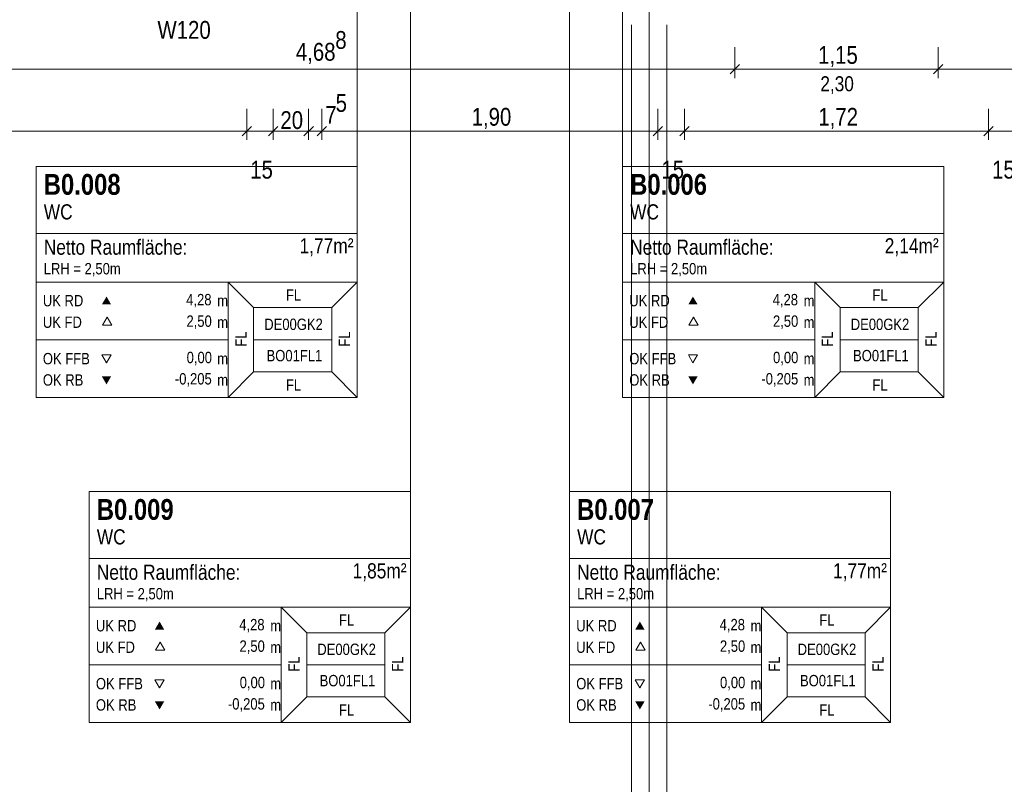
# Model space of a CAD drawing. Extents: x -720 to 300, y 62 to 1162.
# Tile 100 of 256: x -376 to -265, y 683 to 770. Entities that reach past the tile are written whole.
import ezdxf
from ezdxf.lldxf.tags import DXFTag

# ---------------------------------------------------------------- set-up
doc = ezdxf.new("R2010")
doc.units = 0
doc.layers.get('0').update_dxf_attribs({"lineweight": 13})
for name, color, linetype, lineweight, true_color in [('--Bem innen', 9, 'Continuous', 13, 0x808080), ('60- 61 allgemeine Ausstattung- 1 Möbel', 7, 'Continuous', 9, 0x00cccc), ('70 -75 Raumstempel- 1 Raumstempel', 7, 'Continuous', 25, 0xff6600), ('70 -75 Raumstempel-2 Verweislinie', 7, 'Continuous', 9, 0xff6600), ('70 -76 Bemaßung- 2 Allgemein', 9, 'Continuous', 5, 0x808080)]:
    doc.layers.add(name, color=color, linetype=linetype, lineweight=lineweight, true_color=true_color)
doc.layers.add('70 -71 Achsen- 1 Gebäudeachsen', color=7, linetype='STRICHPUNKT2-A06G93UB8I', lineweight=18)
doc.layers.add('70 -75 Raumstempel- 3 Wandstempel', color=7, linetype='Continuous', lineweight=50)
doc.styles.get("Standard").update_dxf_attribs({"font": 'ARIALN.TTF'})
tags = doc.linetypes.add('STRICHPUNKT2-A06G93UB8I', pattern=[12.7, 6.35, -3.175, 0, -3.175]).pattern_tags.tags
tags[10:11] = [DXFTag(74, 4), DXFTag(75, 0), DXFTag(340, '0'), DXFTag(46, 0.0), DXFTag(50, 0.0), DXFTag(44, 0.0), DXFTag(45, 0.0)]
tags[8:9] = [DXFTag(74, 4), DXFTag(75, 0), DXFTag(340, '0'), DXFTag(46, 0.0), DXFTag(50, 0.0), DXFTag(44, 0.0), DXFTag(45, 0.0)]
tags[6:7] = [DXFTag(74, 4), DXFTag(75, 0), DXFTag(340, '0'), DXFTag(46, 0.0), DXFTag(50, 0.0), DXFTag(44, 0.0), DXFTag(45, 0.0)]
tags[4:5] = [DXFTag(74, 4), DXFTag(75, 0), DXFTag(340, '0'), DXFTag(46, 0.0), DXFTag(50, 0.0), DXFTag(44, 0.0), DXFTag(45, 0.0)]

# ---------------------------------------------------------------- blocks, each defined once
blk = doc.blocks.new('Referenz-A06G93UD8I')
at = {"layer": '60- 61 allgemeine Ausstattung- 1 Möbel', "color": 0, "linetype": 'Continuous', "lineweight": -2, "ltscale": 0.13}
for p, q in [((-306.85, 768.91), (-306.85, 229.91)), ((-302.85, 768.91), (-302.85, 229.91))]:
    blk.add_line(p, q, dxfattribs=at)
at = {"layer": '70 -71 Achsen- 1 Gebäudeachsen', "color": 0, "linetype": 'STRICHPUNKT2-A06G93UB8I', "lineweight": -2, "ltscale": 0.13}
blk.add_line((-304.85, 1084.85), (-304.85, 85.41), dxfattribs=at)
at = {"layer": '70 -75 Raumstempel- 1 Raumstempel', "color": 0, "lineweight": -2}
for p, q in [((-374.18, 752.91), (-374.18, 726.77)), ((-337.85, 752.91), (-374.18, 752.91)), ((-337.85, 726.77), (-337.85, 752.91)), ((-307.85, 752.91), (-307.85, 726.77)), ((-271.53, 752.91), (-307.85, 752.91)), ((-271.53, 726.77), (-271.53, 752.91)), ((-337.85, 745.32), (-374.18, 745.32)), ((-271.53, 745.32), (-307.85, 745.32)), ((-374.18, 739.84), (-352.45, 739.84)), ((-349.57, 736.95), (-352.45, 739.84)), ((-337.85, 739.84), (-352.45, 739.84)), ((-352.45, 739.84), (-352.45, 726.77)), ((-340.74, 736.95), (-337.85, 739.84)), ((-307.85, 739.84), (-286.12, 739.84)), ((-283.24, 736.95), (-286.12, 739.84)), ((-271.53, 739.84), (-286.12, 739.84)), ((-286.12, 739.84), (-286.12, 726.77)), ((-274.41, 736.95), (-271.53, 739.84)), ((-349.57, 729.67), (-349.57, 736.95)), ((-349.57, 736.95), (-340.74, 736.95)), ((-340.74, 729.67), (-340.74, 736.95)), ((-283.24, 729.67), (-283.24, 736.95)), ((-283.24, 736.95), (-274.41, 736.95)), ((-274.41, 729.67), (-274.41, 736.95)), ((-366.14, 735.88), (-366.66, 734.98)), ((-366.66, 734.98), (-365.62, 734.98)), ((-365.62, 734.98), (-366.14, 735.88)), ((-299.82, 735.88), (-300.34, 734.98)), ((-300.34, 734.98), (-299.29, 734.98)), ((-299.29, 734.98), (-299.82, 735.88)), ((-374.18, 733.31), (-352.45, 733.31)), ((-340.74, 733.31), (-349.57, 733.31)), ((-307.85, 733.31), (-286.12, 733.31)), ((-274.41, 733.31), (-283.24, 733.31)), ((-366.21, 730.7), (-366.74, 731.61)), ((-366.74, 731.61), (-365.69, 731.61)), ((-365.69, 731.61), (-366.21, 730.7)), ((-299.89, 730.7), (-300.41, 731.61)), ((-300.41, 731.61), (-299.36, 731.61)), ((-299.36, 731.61), (-299.89, 730.7)), ((-349.57, 729.67), (-352.45, 726.77)), ((-349.57, 729.67), (-340.74, 729.67)), ((-340.74, 729.67), (-337.85, 726.77)), ((-283.24, 729.67), (-286.12, 726.77)), ((-283.24, 729.67), (-274.41, 729.67)), ((-274.41, 729.67), (-271.53, 726.77)), ((-337.85, 726.77), (-374.18, 726.77)), ((-271.53, 726.77), (-307.85, 726.77)), ((-368.18, 716.16), (-368.18, 690.02)), ((-331.85, 716.16), (-368.18, 716.16)), ((-331.85, 690.02), (-331.85, 716.16)), ((-313.85, 716.16), (-313.85, 690.02)), ((-277.53, 716.16), (-313.85, 716.16)), ((-277.53, 690.02), (-277.53, 716.16)), ((-331.85, 708.56), (-368.18, 708.56)), ((-277.53, 708.56), (-313.85, 708.56)), ((-368.18, 703.09), (-346.45, 703.09)), ((-343.57, 700.19), (-346.45, 703.09)), ((-331.85, 703.09), (-346.45, 703.09)), ((-346.45, 703.09), (-346.45, 690.02)), ((-334.74, 700.19), (-331.85, 703.09)), ((-313.85, 703.09), (-292.12, 703.09)), ((-289.24, 700.19), (-292.12, 703.09)), ((-277.53, 703.09), (-292.12, 703.09)), ((-292.12, 703.09), (-292.12, 690.02)), ((-280.41, 700.19), (-277.53, 703.09)), ((-343.57, 692.92), (-343.57, 700.19)), ((-343.57, 700.19), (-334.74, 700.19)), ((-334.74, 692.92), (-334.74, 700.19)), ((-289.24, 692.92), (-289.24, 700.19)), ((-289.24, 700.19), (-280.41, 700.19)), ((-280.41, 692.92), (-280.41, 700.19)), ((-360.14, 699.13), (-360.66, 698.22)), ((-360.66, 698.22), (-359.62, 698.22)), ((-359.62, 698.22), (-360.14, 699.13)), ((-305.82, 699.13), (-306.34, 698.22)), ((-306.34, 698.22), (-305.29, 698.22)), ((-305.29, 698.22), (-305.82, 699.13)), ((-368.18, 696.55), (-346.45, 696.55)), ((-334.74, 696.55), (-343.57, 696.55)), ((-313.85, 696.55), (-292.12, 696.55)), ((-280.41, 696.55), (-289.24, 696.55)), ((-360.21, 693.95), (-360.74, 694.86)), ((-360.74, 694.86), (-359.69, 694.86)), ((-359.69, 694.86), (-360.21, 693.95)), ((-305.89, 693.95), (-306.41, 694.86)), ((-306.41, 694.86), (-305.36, 694.86)), ((-305.36, 694.86), (-305.89, 693.95)), ((-343.57, 692.92), (-346.45, 690.02)), ((-343.57, 692.92), (-334.74, 692.92)), ((-334.74, 692.92), (-331.85, 690.02)), ((-289.24, 692.92), (-292.12, 690.02)), ((-289.24, 692.92), (-280.41, 692.92)), ((-280.41, 692.92), (-277.53, 690.02)), ((-331.85, 690.02), (-368.18, 690.02)), ((-277.53, 690.02), (-313.85, 690.02))]:
    blk.add_line(p, q, dxfattribs=at)
for points in [[(-365.69, 737.3), (-366.21, 738.2), (-366.74, 737.3)], [(-299.36, 737.3), (-299.89, 738.2), (-300.41, 737.3)], [(-365.69, 729.17), (-366.21, 728.26), (-366.74, 729.17)], [(-299.36, 729.17), (-299.89, 728.26), (-300.41, 729.17)], [(-359.69, 700.54), (-360.21, 701.45), (-360.74, 700.54)], [(-305.36, 700.54), (-305.89, 701.45), (-306.41, 700.54)], [(-359.69, 692.41), (-360.21, 691.51), (-360.74, 692.41)], [(-305.36, 692.41), (-305.89, 691.51), (-306.41, 692.41)]]:
    blk.add_solid(points, dxfattribs=at)
at = {"layer": '70 -75 Raumstempel-2 Verweislinie', "color": 0, "linetype": 'Continuous', "lineweight": -2, "ltscale": 0.13}
for p, q in [((-307.85, 848.48), (-307.85, 752.91)), ((-313.85, 825.5), (-313.85, 716.16)), ((-337.85, 802.87), (-337.85, 752.91)), ((-331.85, 781.92), (-331.85, 716.16))]:
    blk.add_line(p, q, dxfattribs=at)
at = {"layer": '70 -76 Bemaßung- 2 Allgemein', "color": 0, "linetype": 'Continuous', "lineweight": -2, "ltscale": 0.13}
for p, q in [((-295.15, 766.41), (-295.15, 762.91)), ((-295.15, 766.41), (-295.15, 762.91)), ((-272.15, 766.41), (-272.15, 762.91)), ((-272.15, 766.41), (-272.15, 762.91)), ((-296.21, 763.91), (-387.84, 763.91)), ((-294.15, 763.91), (-296.21, 763.91)), ((-296.15, 763.91), (-294.09, 763.91)), ((-295.68, 763.38), (-294.62, 764.44)), ((-294.62, 764.44), (-295.68, 763.38)), ((-273.21, 763.91), (-294.09, 763.91)), ((-271.15, 763.91), (-273.21, 763.91)), ((-273.15, 763.91), (-271.09, 763.91)), ((-272.68, 763.38), (-271.62, 764.44)), ((-271.62, 764.44), (-272.68, 763.38)), ((-221.86, 763.91), (-271.09, 763.91)), ((-350.35, 759.41), (-350.35, 755.91)), ((-350.35, 759.41), (-350.35, 755.91)), ((-347.35, 759.41), (-347.35, 755.91)), ((-347.35, 759.41), (-347.35, 755.91)), ((-343.35, 759.41), (-343.35, 755.91)), ((-343.35, 759.41), (-343.35, 755.91)), ((-341.85, 759.41), (-341.85, 755.91)), ((-341.85, 759.41), (-341.85, 755.91)), ((-303.85, 759.41), (-303.85, 755.91)), ((-303.85, 759.41), (-303.85, 755.91)), ((-300.85, 759.41), (-300.85, 755.91)), ((-300.85, 759.41), (-300.85, 755.91)), ((-266.45, 759.41), (-266.45, 755.91)), ((-266.45, 759.41), (-266.45, 755.91)), ((-349.82, 757.44), (-350.88, 756.38)), ((-349.82, 757.44), (-350.88, 756.38)), ((-347.88, 756.38), (-346.82, 757.44)), ((-347.88, 756.38), (-346.82, 757.44)), ((-342.82, 757.44), (-343.88, 756.38)), ((-342.82, 757.44), (-343.88, 756.38)), ((-342.38, 756.38), (-341.32, 757.44)), ((-342.38, 756.38), (-341.32, 757.44)), ((-303.32, 757.44), (-304.38, 756.38)), ((-303.32, 757.44), (-304.38, 756.38)), ((-301.38, 756.38), (-300.32, 757.44)), ((-301.38, 756.38), (-300.32, 757.44)), ((-265.92, 757.44), (-266.98, 756.38)), ((-265.92, 757.44), (-266.98, 756.38)), ((-351.41, 756.91), (-547.69, 756.91)), ((-351.41, 756.91), (-352.47, 756.91)), ((-349.35, 756.91), (-351.41, 756.91)), ((-349.35, 756.91), (-351.41, 756.91)), ((-347.35, 756.91), (-350.35, 756.91)), ((-348.35, 756.91), (-346.29, 756.91)), ((-348.35, 756.91), (-346.29, 756.91)), ((-346.29, 756.91), (-345.23, 756.91)), ((-344.41, 756.91), (-346.29, 756.91)), ((-344.41, 756.91), (-345.47, 756.91)), ((-342.35, 756.91), (-344.41, 756.91)), ((-342.35, 756.91), (-344.41, 756.91)), ((-341.85, 756.91), (-343.35, 756.91)), ((-342.85, 756.91), (-340.79, 756.91)), ((-342.85, 756.91), (-340.79, 756.91)), ((-304.91, 756.91), (-340.79, 756.91)), ((-340.79, 756.91), (-339.73, 756.91)), ((-304.91, 756.91), (-305.97, 756.91)), ((-302.85, 756.91), (-304.91, 756.91)), ((-302.85, 756.91), (-304.91, 756.91)), ((-300.85, 756.91), (-303.85, 756.91)), ((-301.85, 756.91), (-299.79, 756.91)), ((-301.85, 756.91), (-299.79, 756.91)), ((-299.79, 756.91), (-298.73, 756.91)), ((-267.51, 756.91), (-299.79, 756.91)), ((-267.51, 756.91), (-268.57, 756.91)), ((-265.45, 756.91), (-267.51, 756.91)), ((-265.45, 756.91), (-267.51, 756.91)), ((-263.45, 756.91), (-266.45, 756.91))]:
    blk.add_line(p, q, dxfattribs=at)
at = {"layer": '--Bem innen', "color": 0, "linetype": 'Continuous', "lineweight": -2, "ltscale": 0.13, "insert": (-285.48, 763.11), "char_height": 1.7, "attachment_point": 1}
blk.add_mtext('{\\fArial Narrow;2,30}', dxfattribs=at)
at = {"layer": '70 -75 Raumstempel- 1 Raumstempel', "color": 0, "linetype": 'Continuous', "lineweight": -2, "ltscale": 0.13, "attachment_point": 1}
for s, insert, char_height, rotation in [('{\\fArial Narrow|b1|i0;B0.008}', (-373.31, 752.06), 2.3536, 0), ('{\\fArial Narrow|b1|i0;B0.006}', (-306.99, 752.06), 2.3536, 0), ('{\\fArial Narrow;WC}', (-373.31, 748.63), 1.7117, 0), ('{\\fArial Narrow;WC}', (-306.99, 748.63), 1.7117, 0), ('{\\fArial Narrow;1,77m²}', (-344.38, 744.79), 1.7117, 0), ('{\\fArial Narrow;2,14m²}', (-278.2, 744.79), 1.7117, 0), ('{\\fArial Narrow;Netto Raumfläche:}', (-373.31, 744.64), 1.7117, 0), ('{\\fArial Narrow;Netto Raumfläche:}', (-306.99, 744.64), 1.7117, 0), ('{\\fArial Narrow;LRH = 2,50m}', (-373.31, 741.99), 1.2838, 0), ('{\\fArial Narrow;LRH = 2,50m}', (-306.99, 741.99), 1.2838, 0), ('{\\fArial Narrow;UK RD}', (-373.41, 738.38), 1.2838, 0), ('{\\fArial Narrow;4,28}', (-357.2, 738.49), 1.2838, 0), ('{\\fArial Narrow;FL}', (-345.92, 739.01), 1.2838, 0), ('{\\fArial Narrow;UK RD}', (-307.09, 738.38), 1.2838, 0), ('{\\fArial Narrow;4,28}', (-290.87, 738.49), 1.2838, 0), ('{\\fArial Narrow;FL}', (-279.59, 739.01), 1.2838, 0), ('{\\fArial Narrow;m}', (-353.69, 738.37), 1.2838, 0), ('{\\fArial Narrow;m}', (-287.37, 738.37), 1.2838, 0), ('{\\fArial Narrow;2,50}', (-357.17, 736.06), 1.2838, 0), ('{\\fArial Narrow;2,50}', (-290.84, 736.06), 1.2838, 0), ('{\\fArial Narrow;UK FD}', (-373.41, 735.94), 1.2838, 0), ('{\\fArial Narrow;m}', (-353.69, 735.93), 1.2838, 0), ('{\\fArial Narrow;DE00GK2}', (-348.37, 735.7), 1.2838, 0), ('{\\fArial Narrow;UK FD}', (-307.09, 735.94), 1.2838, 0), ('{\\fArial Narrow;m}', (-287.37, 735.93), 1.2838, 0), ('{\\fArial Narrow;DE00GK2}', (-282.04, 735.7), 1.2838, 0), ('{\\fArial Narrow;FL}', (-351.65, 732.54), 1.2838, 90), ('{\\fArial Narrow;FL}', (-339.94, 732.54), 1.2838, 90), ('{\\fArial Narrow;FL}', (-285.33, 732.54), 1.2838, 90), ('{\\fArial Narrow;FL}', (-273.61, 732.54), 1.2838, 90), ('{\\fArial Narrow;OK FFB}', (-373.41, 731.82), 1.2838, 0), ('{\\fArial Narrow;0,00}', (-357.15, 731.95), 1.2838, 0), ('{\\fArial Narrow;BO01FL1}', (-348.11, 732.16), 1.2838, 0), ('{\\fArial Narrow;OK FFB}', (-307.09, 731.82), 1.2838, 0), ('{\\fArial Narrow;0,00}', (-290.83, 731.95), 1.2838, 0), ('{\\fArial Narrow;BO01FL1}', (-281.78, 732.16), 1.2838, 0), ('{\\fArial Narrow;m}', (-353.69, 731.82), 1.2838, 0), ('{\\fArial Narrow;m}', (-287.37, 731.82), 1.2838, 0), ('{\\fArial Narrow;OK RB}', (-373.41, 729.41), 1.2838, 0), ('{\\fArial Narrow;-0,205}', (-358.48, 729.54), 1.2838, 0), ('{\\fArial Narrow;OK RB}', (-307.09, 729.41), 1.2838, 0), ('{\\fArial Narrow;-0,205}', (-292.15, 729.54), 1.2838, 0), ('{\\fArial Narrow;m}', (-353.69, 729.41), 1.2838, 0), ('{\\fArial Narrow;FL}', (-345.92, 728.84), 1.2838, 0), ('{\\fArial Narrow;m}', (-287.37, 729.41), 1.2838, 0), ('{\\fArial Narrow;FL}', (-279.59, 728.84), 1.2838, 0), ('{\\fArial Narrow|b1|i0;B0.009}', (-367.31, 715.3), 2.3536, 0), ('{\\fArial Narrow|b1|i0;B0.007}', (-312.99, 715.3), 2.3536, 0), ('{\\fArial Narrow;WC}', (-367.31, 711.88), 1.7117, 0), ('{\\fArial Narrow;WC}', (-312.99, 711.88), 1.7117, 0), ('{\\fArial Narrow;1,85m²}', (-338.38, 708.04), 1.7117, 0), ('{\\fArial Narrow;1,77m²}', (-284.05, 708.04), 1.7117, 0), ('{\\fArial Narrow;Netto Raumfläche:}', (-367.31, 707.88), 1.7117, 0), ('{\\fArial Narrow;Netto Raumfläche:}', (-312.99, 707.88), 1.7117, 0), ('{\\fArial Narrow;LRH = 2,50m}', (-367.31, 705.24), 1.2838, 0), ('{\\fArial Narrow;LRH = 2,50m}', (-312.99, 705.24), 1.2838, 0), ('{\\fArial Narrow;UK RD}', (-367.41, 701.62), 1.2838, 0), ('{\\fArial Narrow;4,28}', (-351.2, 701.74), 1.2838, 0), ('{\\fArial Narrow;FL}', (-339.92, 702.26), 1.2838, 0), ('{\\fArial Narrow;UK RD}', (-313.09, 701.62), 1.2838, 0), ('{\\fArial Narrow;4,28}', (-296.87, 701.74), 1.2838, 0), ('{\\fArial Narrow;FL}', (-285.59, 702.26), 1.2838, 0), ('{\\fArial Narrow;m}', (-347.69, 701.61), 1.2838, 0), ('{\\fArial Narrow;m}', (-293.37, 701.61), 1.2838, 0), ('{\\fArial Narrow;2,50}', (-351.17, 699.31), 1.2838, 0), ('{\\fArial Narrow;2,50}', (-296.84, 699.31), 1.2838, 0), ('{\\fArial Narrow;UK FD}', (-367.41, 699.19), 1.2838, 0), ('{\\fArial Narrow;m}', (-347.69, 699.18), 1.2838, 0), ('{\\fArial Narrow;DE00GK2}', (-342.37, 698.95), 1.2838, 0), ('{\\fArial Narrow;UK FD}', (-313.09, 699.19), 1.2838, 0), ('{\\fArial Narrow;m}', (-293.37, 699.18), 1.2838, 0), ('{\\fArial Narrow;DE00GK2}', (-288.04, 698.95), 1.2838, 0), ('{\\fArial Narrow;FL}', (-345.65, 695.79), 1.2838, 90), ('{\\fArial Narrow;FL}', (-333.94, 695.79), 1.2838, 90), ('{\\fArial Narrow;FL}', (-291.33, 695.79), 1.2838, 90), ('{\\fArial Narrow;FL}', (-279.61, 695.79), 1.2838, 90), ('{\\fArial Narrow;OK FFB}', (-367.41, 695.07), 1.2838, 0), ('{\\fArial Narrow;0,00}', (-351.15, 695.2), 1.2838, 0), ('{\\fArial Narrow;BO01FL1}', (-342.11, 695.41), 1.2838, 0), ('{\\fArial Narrow;OK FFB}', (-313.09, 695.07), 1.2838, 0), ('{\\fArial Narrow;0,00}', (-296.83, 695.2), 1.2838, 0), ('{\\fArial Narrow;BO01FL1}', (-287.78, 695.41), 1.2838, 0), ('{\\fArial Narrow;m}', (-347.69, 695.07), 1.2838, 0), ('{\\fArial Narrow;m}', (-293.37, 695.07), 1.2838, 0), ('{\\fArial Narrow;OK RB}', (-367.41, 692.66), 1.2838, 0), ('{\\fArial Narrow;-0,205}', (-352.48, 692.78), 1.2838, 0), ('{\\fArial Narrow;OK RB}', (-313.09, 692.66), 1.2838, 0), ('{\\fArial Narrow;-0,205}', (-298.15, 692.78), 1.2838, 0), ('{\\fArial Narrow;m}', (-347.69, 692.66), 1.2838, 0), ('{\\fArial Narrow;FL}', (-339.92, 692.09), 1.2838, 0), ('{\\fArial Narrow;m}', (-293.37, 692.66), 1.2838, 0), ('{\\fArial Narrow;FL}', (-285.59, 692.09), 1.2838, 0)]:
    blk.add_mtext(s, dxfattribs=dict(at, insert=insert, char_height=char_height, rotation=rotation))
at = {"layer": '70 -75 Raumstempel- 3 Wandstempel', "color": 0, "linetype": 'Continuous', "lineweight": -2, "ltscale": 0.13, "insert": (-360.45, 769.36), "char_height": 2.0138, "attachment_point": 1}
blk.add_mtext('{\\fArial Narrow;W120}', dxfattribs=at)
at = {"layer": '70 -76 Bemaßung- 2 Allgemein', "color": 0, "linetype": 'Continuous', "lineweight": -2, "ltscale": 0.13, "char_height": 2.0138, "attachment_point": 1}
for s, insert in [('{\\fArial Narrow;8}', (-340.34, 768.22)), ('{\\fArial Narrow;4,68}', (-344.8, 766.88)), ('{\\fArial Narrow;1,15}', (-285.73, 766.53)), ('{\\fArial Narrow;5}', (-340.3, 761.1)), ('{\\fArial Narrow;7}', (-341.47, 759.75)), ('{\\fArial Narrow;1,90}', (-324.92, 759.53)), ('{\\fArial Narrow;1,72}', (-285.71, 759.53)), ('{\\fArial Narrow;20}', (-346.55, 759.16)), ('{\\fArial Narrow;15}', (-349.96, 753.55)), ('{\\fArial Narrow;15}', (-303.46, 753.55)), ('{\\fArial Narrow;15}', (-266.06, 753.55))]:
    blk.add_mtext(s, dxfattribs=dict(at, insert=insert))

msp = doc.modelspace()

# ---------------------------------------------------------------- block references
at = {"color": 8, "lineweight": 13, "ltscale": 0.13, "true_color": 0x808080}
msp.add_blockref('Referenz-A06G93UD8I', (0, 0), dxfattribs=at)

doc.saveas('drawing.dxf')
